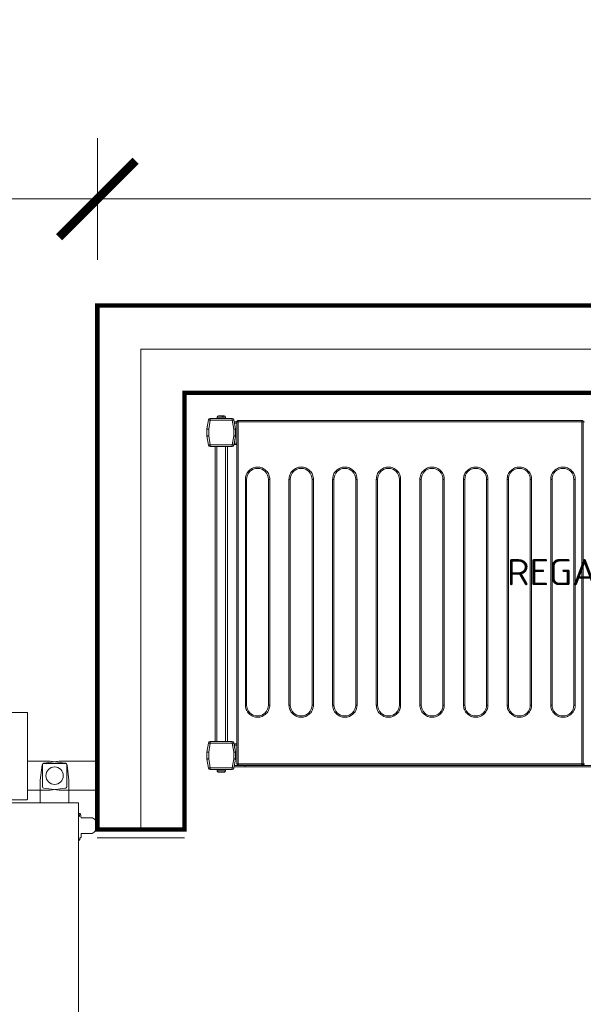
# Model space of a CAD drawing. Header units: millimetres. Extents: x -13532 to 2392, y -5241 to 5322.
# Tile 179 of 256: x -11386 to -11322, y 2353 to 2466. Entities that reach past the tile are written whole.
import ezdxf

# ---------------------------------------------------------------- set-up
doc = ezdxf.new("R2010")
doc.units = ezdxf.units.MM
doc.linetypes.add('DASHED', pattern=[19.05, 12.7, -6.35])
doc.layers.get('0').update_dxf_attribs({"lineweight": 9, "true_color": 0x939393})
doc.layers.get('Defpoints').update_dxf_attribs({"true_color": 0xdae6d4})
for name, color, linetype, lineweight, true_color in [('a___wymiary', 7, 'Continuous', 5, 0x666666), ('batting - AGP1', 7, 'Continuous', 5, 0xadadad), ('drzwi - AGP1', 7, 'Continuous', 13, 0x7f7f7f), ('Komory', 7, 'Continuous', 9, 0xcfcfcf), ('Meble - AGP1', 7, 'Continuous', 15, 0x999999), ('Regały', 7, 'Continuous', 9, 0xcfcfcf), ('WYMIARY - AGP1', 7, 'Continuous', 5, 0x716d5a)]:
    doc.layers.add(name, color=color, linetype=linetype, lineweight=lineweight, true_color=true_color)
doc.styles.add('ARIAL NARROW', font='ARIALN.TTF', dxfattribs={"width": 0.9})
doc.styles.add('RomanS', font='simplex.shx')
doc.linetypes.add('BATTING', pattern='A,0.0001,-0.1,[134,ltypeshp.shx,S=0.1,R=0,X=-0.1,Y=0],-0.2,[134,ltypeshp.shx,S=0.1,R=180,X=0.1,Y=0],-0.1', length=0.4001)
doc.dimstyles.new('wymiary agp1', dxfattribs={"dimtxt": 15, "dimasz": 5, "dimexe": 5, "dimexo": 5, "dimgap": 1.8, "dimtad": 1, "dimdec": 3, "dimrnd": 0.5, "dimdsep": 46, "dimtxsty": 'ARIAL NARROW', "dimblk": 'znacznik', "dimcen": 1.5, "dimse1": 1, "dimse2": 1, "dimclrd": 256, "dimclre": 256, "dimazin": 0, "dimtfac": 1, "dimtdec": 3, "dimtmove": 1, "dimatfit": 3, "dimldrblk": 'znacznik', "dimfxl": 1000, "dimfxlon": 1, "dimlwd": -1, "dimarcsym": 0})

# ---------------------------------------------------------------- blocks, each defined once
blk = doc.blocks.new('*U385')
at = {"const_width": 0.5}
blk.add_lwpolyline([(140, 190), (140, 200), (200, 200), (200, 0), (0, 0), (0, 200), (60, 200), (60, 190), (10, 190), (10, 10), (190, 10), (190, 190)], close=True, dxfattribs=at)
at = {"layer": 'batting - AGP1', "linetype": 'BATTING', "ltscale": 11}
blk.add_lwpolyline([(60, 195), (5, 195), (5, 5), (195, 5), (195, 195), (140, 195)], dxfattribs=at)
blk = doc.blocks.new('*U386')
at = {"layer": 'drzwi - AGP1', "color": 254, "linetype": 'DASHED', "true_color": 0xe5e5e5, "transparency": 33554684}
blk.add_lwpolyline([(84.43, 13, -0.414214), (84.35, 13.08), (84.35, 100.92, -0.414214), (84.43, 101), (94.27, 101, -0.414814), (94.35, 100.93), (94.35, 13.09, -0.414814), (94.27, 13), (84.43, 13)], format="xyb", dxfattribs=at)
at = {"layer": 'drzwi - AGP1', "transparency": 33554684}
for points in [[(84, 7.23, -0.414214), (83.92, 7.15), (-3.92, 7.15, -0.414214), (-4, 7.23), (-4, 17.07, -0.414814), (-3.93, 17.15), (83.91, 17.15, -0.414814), (84, 17.07), (84, 7.23)], [(79.99, 6.95), (79.99, 7), (79.89, 7, -0.175422), (79.7, 7.07, -0.244753), (79.69, 7.09), (79.69, 7.12, -0.414214), (79.72, 7.15), (82.47, 7.15, -0.414214), (82.49, 7.12), (82.49, 7.09, -0.200685), (82.48, 7.07), (82.43, 7.03), (82.75, 7.1), (82.76, 7.05, -0.414214), (82.68, 6.93), (82.29, 6.85), (82.29, 5.57, -0.649069), (80.49, 5.6), (80.49, 6.85), (80.09, 6.85, -0.414214), (79.99, 6.95)]]:
    blk.add_lwpolyline(points, format="xyb", dxfattribs=at)
at = {"layer": 'drzwi - AGP1', "linetype": 'DASHED', "transparency": 33554684}
blk.add_lwpolyline([(85.45, 13), (85.45, 10.42), (85.66, 8.68, 0.379651), (85.86, 8.5), (88.34, 8.5, 0.379651), (88.54, 8.68), (88.75, 10.42), (88.75, 13)], format="xyb", close=True, dxfattribs=at)
at = {"layer": 'drzwi - AGP1', "transparency": 33554684}
for points in [[(84, 8.25), (86.58, 8.25), (88.32, 8.46, 0.379651), (88.5, 8.66), (88.5, 11.14, 0.379651), (88.32, 11.34), (86.58, 11.55), (84, 11.55)], [(88.75, 5), (88.75, 9.38), (88.54, 11.12, 0.379651), (88.34, 11.3), (85.86, 11.3, 0.379651), (85.66, 11.12), (85.45, 9.38), (85.45, 5)]]:
    blk.add_lwpolyline(points, format="xyb", close=True, dxfattribs=at)
blk.add_lwpolyline([(80, 5), (80, -5)], dxfattribs=at)
blk.add_circle((87.1, 9.9), 1, dxfattribs=at)
at = {"layer": 'drzwi - AGP1', "color": 254, "linetype": 'DASHED', "true_color": 0xe5e5e5, "transparency": 33554684}
blk.add_arc((87.1, 9.9), 91.13, 88.5842, 181.707, dxfattribs=at)
blk = doc.blocks.new('*U387')
at = {"layer": 'Meble - AGP1', "lineweight": 15}
for p, q in [((1.73, 0), (1.82, 0)), ((0.18, -0.47), (0, -1.51)), ((0.18, -0.47), (0, -1.5)), ((0.38, -0.51), (0.2, -1.53)), ((2.9, -0.3), (0.38, -0.3)), ((0.38, -0.31), (0.38, -0.51)), ((2.9, -0.31), (0.38, -0.31)), ((2.9, -0.51), (0.38, -0.51)), ((1.17, -0.15), (1.17, -0.3)), ((2.12, -0.15), (1.17, -0.15)), ((1.88, -0.12), (1.76, -0.12)), ((2.12, -0.3), (2.12, -0.15)), ((2.9, -0.51), (2.9, -0.31)), ((3.08, -1.53), (2.9, -0.51)), ((3.28, -1.51), (3.1, -0.47)), ((3.28, -1.5), (3.1, -0.47)), ((3.43, -0.68), (3.14, -0.68)), ((3.43, -0.82), (3.16, -0.82)), ((3.43, -0.67), (3.43, -39.87)), ((3.58, -0.67), (3.43, -0.67)), ((3.58, -0.52), (3.58, -0.52)), ((42.98, -0.52), (3.58, -0.52)), ((3.58, -0.52), (3.58, -0.67)), ((42.98, -0.67), (3.58, -0.67)), ((3.58, -0.67), (3.58, -39.87)), ((42.98, -0.52), (42.98, -0.52)), ((42.98, -0.67), (42.98, -0.52)), ((43.13, -0.67), (42.98, -0.67)), ((42.98, -39.87), (42.98, -0.67)), ((43.13, -39.87), (43.13, -0.67)), ((43.28, -0.67), (43.13, -0.67)), ((0, -1.5), (0, -2.3)), ((0, -1.51), (0, -2.29)), ((0.2, -1.53), (0.2, -2.29)), ((3.08, -2.29), (3.08, -1.53)), ((3.28, -1.51), (3.28, -1.5)), ((3.28, -2.29), (3.28, -1.51)), ((0, -2.29), (0.2, -2.29)), ((0, -2.3), (0, -2.3)), ((0, -2.33), (0.18, -3.34)), ((0.2, -2.29), (0.38, -3.31)), ((0.38, -3.31), (2.9, -3.31)), ((0.38, -3.31), (0.38, -3.51)), ((2.9, -3.31), (3.08, -2.29)), ((2.9, -3.51), (2.9, -3.31)), ((3.08, -2.29), (3.28, -2.29)), ((3.1, -3.34), (3.28, -2.33)), ((3.43, -3.28), (3.12, -3.28)), ((3.28, -2.38), (3.15, -3.12)), ((3.43, -3.12), (3.15, -3.12)), ((3.28, -2.3), (3.28, -2.29)), ((3.28, -2.3), (3.28, -2.38)), ((3.28, -2.3), (3.28, -2.3)), ((0.38, -3.51), (2.9, -3.51)), ((0.94, -3.51), (0.94, -37.3)), ((1.14, -3.51), (1.14, -37.3)), ((2.14, -3.51), (2.14, -37.3)), ((2.34, -3.51), (2.34, -37.3)), ((4.4, -33.12), (4.4, -7.27)), ((4.4, -7.27), (4.55, -7.27)), ((4.55, -33.12), (4.55, -7.27)), ((7.05, -7.27), (7.05, -33.12)), ((7.05, -7.27), (7.2, -7.27)), ((7.2, -7.27), (7.2, -33.12)), ((9.4, -33.12), (9.4, -7.27)), ((9.4, -7.27), (9.55, -7.27)), ((9.55, -33.12), (9.55, -7.27)), ((12.05, -7.27), (12.05, -33.12)), ((12.05, -7.27), (12.2, -7.27)), ((12.2, -7.27), (12.2, -33.12)), ((14.4, -33.12), (14.4, -7.27)), ((14.4, -7.27), (14.55, -7.27)), ((14.55, -33.12), (14.55, -7.27)), ((17.05, -7.27), (17.05, -33.12)), ((17.05, -7.27), (17.2, -7.27)), ((17.2, -7.27), (17.2, -33.12)), ((19.4, -33.12), (19.4, -7.27)), ((19.4, -7.27), (19.55, -7.27)), ((19.55, -33.12), (19.55, -7.27)), ((22.05, -7.27), (22.05, -33.12)), ((22.05, -7.27), (22.2, -7.27)), ((22.2, -7.27), (22.2, -33.12)), ((24.4, -33.12), (24.4, -7.27)), ((24.4, -7.27), (24.55, -7.27)), ((24.55, -33.12), (24.55, -7.27)), ((27.05, -7.27), (27.05, -33.12)), ((27.05, -7.27), (27.2, -7.27)), ((27.2, -7.27), (27.2, -33.12)), ((29.4, -33.12), (29.4, -7.27)), ((29.4, -7.27), (29.55, -7.27)), ((29.55, -33.12), (29.55, -7.27)), ((32.05, -7.27), (32.05, -33.12)), ((32.05, -7.27), (32.2, -7.27)), ((32.2, -7.27), (32.2, -33.12)), ((34.4, -33.12), (34.4, -7.27)), ((34.4, -7.27), (34.55, -7.27)), ((34.55, -33.12), (34.55, -7.27)), ((37.05, -7.27), (37.05, -33.12)), ((37.05, -7.27), (37.2, -7.27)), ((37.2, -7.27), (37.2, -33.12)), ((39.4, -33.12), (39.4, -7.27)), ((39.4, -7.27), (39.55, -7.27)), ((39.55, -33.12), (39.55, -7.27)), ((42.05, -7.27), (42.05, -33.12)), ((42.05, -7.27), (42.2, -7.27)), ((42.2, -7.27), (42.2, -33.12)), ((4.4, -33.12), (4.55, -33.12)), ((7.2, -33.12), (7.05, -33.12)), ((9.4, -33.12), (9.55, -33.12)), ((12.2, -33.12), (12.05, -33.12)), ((14.4, -33.12), (14.55, -33.12)), ((17.2, -33.12), (17.05, -33.12)), ((19.4, -33.12), (19.55, -33.12)), ((22.2, -33.12), (22.05, -33.12)), ((24.4, -33.12), (24.55, -33.12)), ((27.2, -33.12), (27.05, -33.12)), ((29.4, -33.12), (29.55, -33.12)), ((32.2, -33.12), (32.05, -33.12)), ((34.4, -33.12), (34.55, -33.12)), ((37.2, -33.12), (37.05, -33.12)), ((39.4, -33.12), (39.55, -33.12)), ((42.2, -33.12), (42.05, -33.12)), ((0.18, -37.47), (0, -38.5)), ((0, -38.5), (0.18, -37.47)), ((0.38, -37.5), (0.2, -38.52)), ((0.38, -37.3), (0.38, -37.5)), ((2.9, -37.3), (0.38, -37.3)), ((2.9, -37.5), (0.38, -37.5)), ((2.9, -37.5), (2.9, -37.3)), ((3.08, -38.52), (2.9, -37.5)), ((3.28, -38.5), (3.1, -37.47)), ((3.43, -37.58), (3.12, -37.58)), ((3.15, -37.73), (3.28, -38.48)), ((3.43, -37.73), (3.15, -37.73)), ((0, -38.5), (0, -39.28)), ((0, -39.3), (0, -38.5)), ((0, -39.28), (0.2, -39.28)), ((0.18, -40.33), (0, -39.3)), ((0, -39.32), (0.18, -40.33)), ((0.2, -38.52), (0.2, -39.28)), ((0.2, -39.28), (0.38, -40.3)), ((2.9, -40.3), (3.08, -39.28)), ((3.08, -39.28), (3.08, -38.52)), ((3.08, -39.28), (3.28, -39.28)), ((3.1, -40.33), (3.28, -39.32)), ((3.28, -38.48), (3.28, -38.5)), ((3.28, -39.28), (3.28, -38.5)), ((3.28, -39.28), (3.28, -39.3)), ((3.28, -39.3), (3.28, -39.32)), ((0.38, -40.3), (2.9, -40.3)), ((0.38, -40.3), (0.38, -40.5)), ((0.38, -40.5), (2.9, -40.5)), ((1.17, -40.5), (1.17, -40.65)), ((2.12, -40.65), (2.12, -40.5)), ((2.9, -40.5), (2.9, -40.3)), ((4.38, -40.18), (3.13, -40.18)), ((4.38, -40.03), (3.16, -40.03)), ((3.43, -39.87), (3.58, -39.87)), ((3.58, -39.87), (42.98, -39.87)), ((3.58, -39.97), (3.58, -39.87)), ((3.58, -40.02), (3.58, -39.97)), ((3.58, -40.02), (42.98, -40.02)), ((4.38, -40.02), (4.38, -40.03)), ((131.28, -40.03), (4.38, -40.03)), ((4.38, -40.03), (4.38, -40.18)), ((131.28, -40.18), (4.38, -40.18)), ((42.98, -39.87), (42.98, -39.97)), ((42.98, -39.87), (43.13, -39.87)), ((42.98, -39.97), (42.98, -40.02)), ((43.13, -39.87), (43.28, -39.87)), ((1.17, -40.65), (2.12, -40.65)), ((1.17, -40.68), (1.17, -40.68)), ((2.11, -40.68), (2.11, -40.68))]:
    blk.add_line(p, q, dxfattribs=at)
at = {"layer": 'Meble - AGP1', "lineweight": 15, "flags": 128}
for points in [[(0.38, -0.51), (0.34, -0.5), (0.3, -0.5), (0.27, -0.49), (0.24, -0.48), (0.22, -0.48), (0.2, -0.48), (0.19, -0.47), (0.18, -0.47)], [(3.1, -0.47), (3.1, -0.47), (3.09, -0.48), (3.07, -0.48), (3.04, -0.48), (3.01, -0.49), (2.98, -0.5), (2.94, -0.5), (2.9, -0.51)], [(0, -1.51), (0, -1.51), (0.01, -1.51), (0.03, -1.51), (0.05, -1.51), (0.07, -1.52), (0.1, -1.52), (0.13, -1.52), (0.17, -1.52), (0.2, -1.53)], [(3.08, -1.53), (3.12, -1.52), (3.16, -1.52), (3.19, -1.52), (3.22, -1.51), (3.25, -1.51), (3.27, -1.51), (3.28, -1.51), (3.28, -1.51)], [(0.2, -2.29), (0.16, -2.3), (0.12, -2.3), (0.09, -2.31), (0.06, -2.32), (0.04, -2.32), (0.02, -2.32), (0.01, -2.33), (0, -2.33)], [(0.18, -3.34), (0.19, -3.34), (0.2, -3.34), (0.22, -3.34), (0.24, -3.33), (0.27, -3.33), (0.3, -3.32), (0.34, -3.32), (0.38, -3.31)], [(2.9, -3.31), (2.94, -3.32), (2.98, -3.32), (3.01, -3.33), (3.04, -3.33), (3.07, -3.34), (3.09, -3.34), (3.1, -3.34), (3.1, -3.34)], [(3.28, -2.33), (3.28, -2.33), (3.27, -2.32), (3.25, -2.32), (3.22, -2.32), (3.19, -2.31), (3.16, -2.3), (3.12, -2.3), (3.08, -2.29)], [(3.15, -3.12), (3.15, -3.15), (3.14, -3.18), (3.14, -3.2), (3.13, -3.22), (3.13, -3.24), (3.13, -3.25), (3.13, -3.27), (3.12, -3.27), (3.12, -3.28)], [(0.38, -37.5), (0.34, -37.49), (0.3, -37.49), (0.27, -37.48), (0.24, -37.48), (0.22, -37.47), (0.2, -37.47), (0.19, -37.47), (0.18, -37.47)], [(3.1, -37.47), (3.1, -37.47), (3.09, -37.47), (3.07, -37.47), (3.04, -37.48), (3.01, -37.48), (2.98, -37.49), (2.94, -37.49), (2.9, -37.5)], [(3.12, -37.58), (3.13, -37.58), (3.13, -37.59), (3.13, -37.6), (3.13, -37.62), (3.14, -37.64), (3.14, -37.67), (3.15, -37.7), (3.15, -37.73)], [(0, -38.5), (0, -38.5), (0.02, -38.5), (0.03, -38.5), (0.06, -38.51), (0.09, -38.51), (0.12, -38.51), (0.16, -38.51), (0.2, -38.52)], [(0.2, -39.28), (0.16, -39.29), (0.12, -39.3), (0.09, -39.3), (0.06, -39.31), (0.04, -39.31), (0.02, -39.31), (0.01, -39.32), (0, -39.32)], [(3.08, -38.52), (3.12, -38.51), (3.15, -38.51), (3.18, -38.51), (3.21, -38.51), (3.24, -38.5), (3.26, -38.5), (3.27, -38.5), (3.28, -38.5), (3.28, -38.5)], [(3.28, -39.32), (3.28, -39.32), (3.27, -39.31), (3.25, -39.31), (3.22, -39.31), (3.19, -39.3), (3.16, -39.3), (3.12, -39.29), (3.08, -39.28)], [(0.18, -40.33), (0.19, -40.33), (0.2, -40.33), (0.22, -40.33), (0.24, -40.32), (0.27, -40.32), (0.3, -40.31), (0.34, -40.31), (0.38, -40.3)], [(2.9, -40.3), (2.94, -40.31), (2.98, -40.31), (3.01, -40.32), (3.04, -40.32), (3.07, -40.33), (3.09, -40.33), (3.1, -40.33), (3.1, -40.33)]]:
    blk.add_lwpolyline(points, dxfattribs=at)
at = {"layer": 'Meble - AGP1', "lineweight": 15}
for centre, radius, start, end in [((0.38, -0.5), 0.2, 90, 170), ((0.38, -0.51), 0.2, 90, 170), ((1.32, -0.15), 0.15, 90, 180), ((1.97, -0.15), 0.15, 0, 90), ((2.9, -0.5), 0.2, 10, 90), ((2.9, -0.51), 0.2, 10, 90), ((0.2, -2.29), 0.2, 180, 190), ((0.38, -3.31), 0.2, 190, 270), ((2.9, -3.31), 0.2, 270, 350), ((3.08, -2.29), 0.2, 350, 0), ((5.8, -7.27), 1.25, 0, 180), ((10.8, -7.27), 1.25, 0, 180), ((15.8, -7.27), 1.25, 0, 180), ((20.8, -7.27), 1.25, 0, 180), ((25.8, -7.27), 1.25, 0, 180), ((30.8, -7.27), 1.25, 0, 180), ((35.8, -7.27), 1.25, 0, 180), ((40.8, -7.27), 1.25, 0, 180), ((5.8, -33.12), 1.25, 180, 0), ((10.8, -33.12), 1.25, 180, 0), ((15.8, -33.12), 1.25, 180, 0), ((20.8, -33.12), 1.25, 180, 0), ((25.8, -33.12), 1.25, 180, 0), ((30.8, -33.12), 1.25, 180, 0), ((35.8, -33.12), 1.25, 180, 0), ((40.8, -33.12), 1.25, 180, 0), ((0.38, -37.5), 0.2, 90, 170), ((0.38, -37.5), 0.2, 90, 170), ((2.9, -37.5), 0.2, 10, 90), ((0.2, -39.28), 0.2, 180, 190), ((3.08, -39.28), 0.2, 350, 0), ((0.38, -40.3), 0.2, 190, 270), ((0.38, -40.3), 0.2, 190, 270), ((2.9, -40.3), 0.2, 270, 350), ((3.58, -39.87), 0.15, 180, 270), ((42.98, -39.87), 0.15, 270, 0), ((43.28, -39.87), 0.15, 180, 270), ((1.32, -40.65), 0.15, 180, 191.537), ((1.97, -40.65), 0.15, 348.463, 0)]:
    blk.add_arc(centre, radius, start, end, dxfattribs=at)
for points, knots in [([(1.71, 0), (1.67, 0), (1.6, 0), (1.49, 0), (1.39, 0), (1.34, 0), (1.31, 0), (1.32, 0), (1.32, 0)], [0, 0, 0, 0, 0.188945, 0.389816, 0.590684, 0.779625, 0.968579, 1, 1, 1, 1]), ([(1.76, -0.12), (1.76, -0.1), (1.76, -0.07), (1.75, -0.03), (1.73, -0.01), (1.72, 0), (1.71, 0)], [0, 0, 0, 0, 0.243636, 0.487267, 0.73198, 1, 1, 1, 1]), ([(1.92, 0), (1.91, 0), (1.89, 0), (1.85, 0), (1.82, 0)], [0, 0, 0, 0, 0.31192, 1, 1, 1, 1]), ([(1.82, 0), (1.83, 0), (1.84, -0.01), (1.86, -0.03), (1.87, -0.07), (1.87, -0.1), (1.88, -0.12)], [0, 0, 0, 0, 0.250222, 0.500532, 0.748158, 1, 1, 1, 1]), ([(3.58, -0.52), (3.57, -0.52), (3.55, -0.52), (3.52, -0.53), (3.5, -0.55), (3.47, -0.57), (3.44, -0.61), (3.44, -0.65), (3.43, -0.67)], [0, 0, 0, 0, 0.130769, 0.260026, 0.387968, 0.514575, 0.761736, 1, 1, 1, 1]), ([(43.13, -0.67), (43.13, -0.65), (43.13, -0.61), (43.1, -0.57), (43.07, -0.55), (43.04, -0.53), (43.01, -0.52), (42.99, -0.52), (42.98, -0.52)], [0, 0, 0, 0, 0.238262, 0.485424, 0.612031, 0.739977, 0.869231, 1, 1, 1, 1]), ([(4.4, -7.27), (4.41, -7.18), (4.42, -7), (4.49, -6.74), (4.62, -6.49), (4.81, -6.27), (5.03, -6.09), (5.28, -5.96), (5.54, -5.88), (5.8, -5.86), (6.06, -5.88), (6.33, -5.96), (6.58, -6.09), (6.8, -6.27), (6.98, -6.49), (7.11, -6.74), (7.19, -7), (7.2, -7.18), (7.2, -7.27)], [0, 0, 0, 0, 0.058258, 0.120006, 0.18432, 0.25, 0.31568, 0.379994, 0.441742, 0.5, 0.558258, 0.620006, 0.68432, 0.75, 0.81568, 0.879994, 0.941742, 1, 1, 1, 1]), ([(9.4, -7.27), (9.41, -7.18), (9.42, -7), (9.49, -6.74), (9.62, -6.49), (9.81, -6.27), (10.03, -6.09), (10.28, -5.96), (10.54, -5.88), (10.8, -5.86), (11.06, -5.88), (11.33, -5.96), (11.58, -6.09), (11.8, -6.27), (11.98, -6.49), (12.11, -6.74), (12.19, -7), (12.2, -7.18), (12.2, -7.27)], [0, 0, 0, 0, 0.058258, 0.120006, 0.18432, 0.25, 0.31568, 0.379994, 0.441742, 0.5, 0.558258, 0.620006, 0.68432, 0.75, 0.81568, 0.879994, 0.941742, 1, 1, 1, 1]), ([(14.4, -7.27), (14.41, -7.18), (14.42, -7), (14.49, -6.74), (14.62, -6.49), (14.81, -6.27), (15.03, -6.09), (15.28, -5.96), (15.54, -5.88), (15.8, -5.86), (16.06, -5.88), (16.33, -5.96), (16.58, -6.09), (16.8, -6.27), (16.98, -6.49), (17.11, -6.74), (17.19, -7), (17.2, -7.18), (17.2, -7.27)], [0, 0, 0, 0, 0.058258, 0.120006, 0.18432, 0.25, 0.31568, 0.379994, 0.441742, 0.5, 0.558258, 0.620006, 0.68432, 0.75, 0.81568, 0.879994, 0.941742, 1, 1, 1, 1]), ([(19.4, -7.27), (19.41, -7.18), (19.42, -7), (19.49, -6.74), (19.62, -6.49), (19.81, -6.27), (20.03, -6.09), (20.28, -5.96), (20.54, -5.88), (20.8, -5.86), (21.06, -5.88), (21.33, -5.96), (21.58, -6.09), (21.8, -6.27), (21.98, -6.49), (22.11, -6.74), (22.19, -7), (22.2, -7.18), (22.2, -7.27)], [0, 0, 0, 0, 0.058258, 0.120006, 0.18432, 0.25, 0.31568, 0.379994, 0.441742, 0.5, 0.558258, 0.620006, 0.68432, 0.75, 0.81568, 0.879994, 0.941742, 1, 1, 1, 1]), ([(24.4, -7.27), (24.41, -7.18), (24.42, -7), (24.49, -6.74), (24.62, -6.49), (24.81, -6.27), (25.03, -6.09), (25.28, -5.96), (25.54, -5.88), (25.8, -5.86), (26.06, -5.88), (26.33, -5.96), (26.58, -6.09), (26.8, -6.27), (26.98, -6.49), (27.11, -6.74), (27.19, -7), (27.2, -7.18), (27.2, -7.27)], [0, 0, 0, 0, 0.058258, 0.120006, 0.18432, 0.25, 0.31568, 0.379994, 0.441742, 0.5, 0.558258, 0.620006, 0.68432, 0.75, 0.81568, 0.879994, 0.941742, 1, 1, 1, 1]), ([(29.4, -7.27), (29.41, -7.18), (29.42, -7), (29.49, -6.74), (29.62, -6.49), (29.81, -6.27), (30.03, -6.09), (30.28, -5.96), (30.54, -5.88), (30.8, -5.86), (31.06, -5.88), (31.33, -5.96), (31.58, -6.09), (31.8, -6.27), (31.98, -6.49), (32.11, -6.74), (32.19, -7), (32.2, -7.18), (32.2, -7.27)], [0, 0, 0, 0, 0.058258, 0.120006, 0.18432, 0.25, 0.31568, 0.379994, 0.441742, 0.5, 0.558258, 0.620006, 0.68432, 0.75, 0.81568, 0.879994, 0.941742, 1, 1, 1, 1]), ([(34.4, -7.27), (34.41, -7.18), (34.42, -7), (34.49, -6.74), (34.62, -6.49), (34.81, -6.27), (35.03, -6.09), (35.28, -5.96), (35.54, -5.88), (35.8, -5.86), (36.06, -5.88), (36.33, -5.96), (36.58, -6.09), (36.8, -6.27), (36.98, -6.49), (37.11, -6.74), (37.19, -7), (37.2, -7.18), (37.2, -7.27)], [0, 0, 0, 0, 0.058258, 0.120006, 0.18432, 0.25, 0.31568, 0.379994, 0.441742, 0.5, 0.558258, 0.620006, 0.68432, 0.75, 0.81568, 0.879994, 0.941742, 1, 1, 1, 1]), ([(39.4, -7.27), (39.41, -7.18), (39.42, -7), (39.49, -6.74), (39.62, -6.49), (39.81, -6.27), (40.03, -6.09), (40.28, -5.96), (40.54, -5.88), (40.8, -5.86), (41.06, -5.88), (41.33, -5.96), (41.58, -6.09), (41.8, -6.27), (41.98, -6.49), (42.11, -6.74), (42.19, -7), (42.2, -7.18), (42.2, -7.27)], [0, 0, 0, 0, 0.058258, 0.120006, 0.18432, 0.25, 0.31568, 0.379994, 0.441742, 0.5, 0.558258, 0.620005, 0.68432, 0.75, 0.81568, 0.879994, 0.941742, 1, 1, 1, 1]), ([(7.2, -33.12), (7.2, -33.2), (7.19, -33.38), (7.11, -33.64), (6.98, -33.89), (6.8, -34.11), (6.58, -34.29), (6.33, -34.42), (6.06, -34.5), (5.8, -34.52), (5.54, -34.5), (5.28, -34.42), (5.03, -34.29), (4.81, -34.11), (4.62, -33.89), (4.49, -33.64), (4.42, -33.38), (4.41, -33.2), (4.4, -33.12)], [0, 0, 0, 0, 0.058258, 0.120006, 0.18432, 0.25, 0.31568, 0.379994, 0.441742, 0.5, 0.558258, 0.620006, 0.68432, 0.75, 0.81568, 0.879994, 0.941742, 1, 1, 1, 1]), ([(12.2, -33.12), (12.2, -33.2), (12.19, -33.38), (12.11, -33.64), (11.98, -33.89), (11.8, -34.11), (11.58, -34.29), (11.33, -34.42), (11.06, -34.5), (10.8, -34.52), (10.54, -34.5), (10.28, -34.42), (10.03, -34.29), (9.81, -34.11), (9.62, -33.89), (9.49, -33.64), (9.42, -33.38), (9.41, -33.2), (9.4, -33.12)], [0, 0, 0, 0, 0.058258, 0.120006, 0.18432, 0.25, 0.31568, 0.379994, 0.441742, 0.5, 0.558258, 0.620006, 0.68432, 0.75, 0.81568, 0.879994, 0.941742, 1, 1, 1, 1]), ([(17.2, -33.12), (17.2, -33.2), (17.19, -33.38), (17.11, -33.64), (16.98, -33.89), (16.8, -34.11), (16.58, -34.29), (16.33, -34.42), (16.06, -34.5), (15.8, -34.52), (15.54, -34.5), (15.28, -34.42), (15.03, -34.29), (14.81, -34.11), (14.62, -33.89), (14.49, -33.64), (14.42, -33.38), (14.41, -33.2), (14.4, -33.12)], [0, 0, 0, 0, 0.058258, 0.120006, 0.18432, 0.25, 0.31568, 0.379994, 0.441742, 0.5, 0.558258, 0.620006, 0.68432, 0.75, 0.81568, 0.879994, 0.941742, 1, 1, 1, 1]), ([(22.2, -33.12), (22.2, -33.2), (22.19, -33.38), (22.11, -33.64), (21.98, -33.89), (21.8, -34.11), (21.58, -34.29), (21.33, -34.42), (21.06, -34.5), (20.8, -34.52), (20.54, -34.5), (20.28, -34.42), (20.03, -34.29), (19.81, -34.11), (19.62, -33.89), (19.49, -33.64), (19.42, -33.38), (19.41, -33.2), (19.4, -33.12)], [0, 0, 0, 0, 0.058258, 0.120006, 0.18432, 0.25, 0.31568, 0.379994, 0.441742, 0.5, 0.558258, 0.620006, 0.684321, 0.75, 0.81568, 0.879994, 0.941742, 1, 1, 1, 1]), ([(27.2, -33.12), (27.2, -33.2), (27.19, -33.38), (27.11, -33.64), (26.98, -33.89), (26.8, -34.11), (26.58, -34.29), (26.33, -34.42), (26.06, -34.5), (25.8, -34.52), (25.54, -34.5), (25.28, -34.42), (25.03, -34.29), (24.81, -34.11), (24.62, -33.89), (24.49, -33.64), (24.42, -33.38), (24.41, -33.2), (24.4, -33.12)], [0, 0, 0, 0, 0.058258, 0.120005, 0.18432, 0.25, 0.31568, 0.379994, 0.441742, 0.5, 0.558258, 0.620006, 0.684321, 0.75, 0.81568, 0.879994, 0.941742, 1, 1, 1, 1]), ([(32.2, -33.12), (32.2, -33.2), (32.19, -33.38), (32.11, -33.64), (31.98, -33.89), (31.8, -34.11), (31.58, -34.29), (31.33, -34.42), (31.06, -34.5), (30.8, -34.52), (30.54, -34.5), (30.28, -34.42), (30.03, -34.29), (29.81, -34.11), (29.62, -33.89), (29.49, -33.64), (29.42, -33.38), (29.41, -33.2), (29.4, -33.12)], [0, 0, 0, 0, 0.058258, 0.1200055, 0.1843203, 0.2500001, 0.3156796, 0.3799944, 0.441742, 0.5000001, 0.5582579, 0.6200055, 0.6843203, 0.7499998, 0.8156796, 0.8799944, 0.941742, 1, 1, 1, 1]), ([(37.2, -33.12), (37.2, -33.2), (37.19, -33.38), (37.11, -33.64), (36.98, -33.89), (36.8, -34.11), (36.58, -34.29), (36.33, -34.42), (36.06, -34.5), (35.8, -34.52), (35.54, -34.5), (35.28, -34.42), (35.03, -34.29), (34.81, -34.11), (34.62, -33.89), (34.49, -33.64), (34.42, -33.38), (34.41, -33.2), (34.4, -33.12)], [0, 0, 0, 0, 0.058258, 0.1200055, 0.1843201, 0.2499999, 0.3156797, 0.3799945, 0.4417421, 0.4999999, 0.558258, 0.6200056, 0.6843204, 0.7499999, 0.8156796, 0.8799944, 0.941742, 1, 1, 1, 1]), ([(42.2, -33.12), (42.2, -33.2), (42.19, -33.38), (42.11, -33.64), (41.98, -33.89), (41.8, -34.11), (41.58, -34.29), (41.33, -34.42), (41.06, -34.5), (40.8, -34.52), (40.54, -34.5), (40.28, -34.42), (40.03, -34.29), (39.81, -34.11), (39.62, -33.89), (39.49, -33.64), (39.42, -33.38), (39.41, -33.2), (39.4, -33.12)], [0, 0, 0, 0, 0.058258, 0.120005, 0.18432, 0.25, 0.315679, 0.379995, 0.441742, 0.5, 0.558258, 0.620006, 0.68432, 0.75, 0.81568, 0.879994, 0.941742, 1, 1, 1, 1]), ([(1.17, -40.68), (1.18, -40.7), (1.19, -40.73), (1.22, -40.77), (1.27, -40.79), (1.3, -40.8), (1.32, -40.8)], [0, 0, 0, 0, 0.243643, 0.487245, 0.731956, 1, 1, 1, 1]), ([(1.32, -40.8), (1.33, -40.8), (1.35, -40.8), (1.43, -40.8), (1.53, -40.8), (1.64, -40.8), (1.75, -40.8), (1.85, -40.8), (1.93, -40.8), (1.95, -40.8), (1.96, -40.8)], [0, 0, 0, 0, 0.121175, 0.250001, 0.378823, 0.5, 0.621177, 0.749999, 0.878825, 1, 1, 1, 1]), ([(1.96, -40.8), (1.98, -40.8), (2.01, -40.79), (2.06, -40.77), (2.09, -40.73), (2.1, -40.7), (2.11, -40.68)], [0, 0, 0, 0, 0.250219, 0.500551, 0.74815, 1, 1, 1, 1])]:
    blk.add_open_spline(points, degree=3, knots=knots, dxfattribs=at)
at = {"layer": 'Meble - AGP1', "insert": (67.85, -20.4), "char_height": 3, "width": 135.7, "attachment_point": 5, "style": 'RomanS'}
blk.add_mtext('REGAŁ CHŁODNICZY MAGAZYNOWY\\P1357x408mm', dxfattribs=at)
blk = doc.blocks.new('znacznik')
at = {"layer": 'a___wymiary'}
for p, q in [((0, 1.394), (0, -1.394)), ((1.394, 0), (-1.394, 0))]:
    blk.add_line(p, q, dxfattribs=at)
at = {"layer": 'a___wymiary', "const_width": 0.2}
blk.add_lwpolyline([(0.876, 0.876), (-0.876, -0.876)], dxfattribs=at)
blk = doc.blocks.new('*D524')
at = {"layer": 'Defpoints', "color": 0}
for p in [(-11175.23, 2445.06), (-11377.23, 2414), (-11175.23, 2414)]:
    blk.add_point(p, dxfattribs=at)
at = {"layer": 'WYMIARY - AGP1'}
blk.add_line((-11372.23, 2445.06), (-11180.23, 2445.06), dxfattribs=at)
at = {"layer": 'WYMIARY - AGP1', "xscale": 5, "yscale": 5, "zscale": 5, "rotation": 180}
blk.add_blockref('znacznik', (-11377.23, 2445.06), dxfattribs=at)
at = {"layer": 'WYMIARY - AGP1', "xscale": 5, "yscale": 5, "zscale": 5}
blk.add_blockref('znacznik', (-11175.23, 2445.06), dxfattribs=at)
at = {"layer": 'WYMIARY - AGP1', "color": 18, "true_color": 0x000000, "insert": (-11276.23, 2454.52), "char_height": 15, "attachment_point": 5, "style": 'ARIAL NARROW'}
blk.add_mtext('202', dxfattribs=at)
blk = doc.blocks.new('*D578')
at = {"layer": 'Defpoints', "color": 0}
for p in [(-11417.37, 2432.85), (-11377.23, 2432.85), (-11511.73, 2028.97)]:
    blk.add_point(p, dxfattribs=at)
at = {"layer": 'WYMIARY - AGP1'}
blk.add_line((-11417.37, 2033.97), (-11417.37, 2427.85), dxfattribs=at)
at = {"layer": 'WYMIARY - AGP1', "xscale": 5, "yscale": 5, "zscale": 5}
for p, rotation in [((-11417.37, 2432.85), 90), ((-11417.37, 2028.97), 270)]:
    blk.add_blockref('znacznik', p, dxfattribs=dict(at, rotation=rotation))
at = {"layer": 'WYMIARY - AGP1', "color": 18, "true_color": 0x000000, "insert": (-11426.82, 2207.16), "char_height": 15, "attachment_point": 5, "rotation": 90, "style": 'ARIAL NARROW'}
blk.add_mtext('404', dxfattribs=at)
blk = doc.blocks.new('*D579')
at = {"layer": 'Defpoints', "color": 0}
for p in [(-11417.37, 2582.85), (-11229.03, 2582.85), (-11377.23, 2432.85)]:
    blk.add_point(p, dxfattribs=at)
at = {"layer": 'WYMIARY - AGP1'}
blk.add_line((-11417.37, 2437.85), (-11417.37, 2577.85), dxfattribs=at)
at = {"layer": 'WYMIARY - AGP1', "xscale": 5, "yscale": 5, "zscale": 5}
for p, rotation in [((-11417.37, 2582.85), 90), ((-11417.37, 2432.85), 270)]:
    blk.add_blockref('znacznik', p, dxfattribs=dict(at, rotation=rotation))
at = {"layer": 'WYMIARY - AGP1', "color": 18, "true_color": 0x000000, "insert": (-11426.82, 2499.49), "char_height": 15, "attachment_point": 5, "rotation": 90, "style": 'ARIAL NARROW'}
blk.add_mtext('150', dxfattribs=at)
blk = doc.blocks.new('*D634')
at = {"layer": 'Defpoints', "color": 0}
for p in [(-11377.23, 2445.06), (-11516.1, 2379.14), (-11377.23, 2379.14)]:
    blk.add_point(p, dxfattribs=at)
at = {"layer": 'WYMIARY - AGP1'}
blk.add_line((-11511.1, 2445.06), (-11382.23, 2445.06), dxfattribs=at)
at = {"layer": 'WYMIARY - AGP1', "xscale": 5, "yscale": 5, "zscale": 5, "rotation": 180}
blk.add_blockref('znacznik', (-11516.1, 2445.06), dxfattribs=at)
at = {"layer": 'WYMIARY - AGP1', "xscale": 5, "yscale": 5, "zscale": 5}
blk.add_blockref('znacznik', (-11377.23, 2445.06), dxfattribs=at)
at = {"layer": 'WYMIARY - AGP1', "color": 18, "true_color": 0x000000, "insert": (-11446.67, 2454.52), "char_height": 15, "attachment_point": 5, "style": 'ARIAL NARROW'}
blk.add_mtext('139', dxfattribs=at)

msp = doc.modelspace()

# ---------------------------------------------------------------- block references
at = {"layer": 'Komory', "xscale": -1, "rotation": 89.99999999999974}
msp.add_blockref('*U385', (-11177.2342, 2432.8545), dxfattribs=at)
at = {"layer": 'Komory', "rotation": 89.99999999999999}
msp.add_blockref('*U386', (-11372.2342, 2291.9103), dxfattribs=at)
at = {"layer": 'Regały', "linetype": 'Continuous', "lineweight": 5}
msp.add_blockref('*U387', (-11364.6718, 2420.2195), dxfattribs=at)

# ---------------------------------------------------------------- dimensions: what is measured, and where the dimension line sits
at = {"layer": 'WYMIARY - AGP1'}
for base, p1, p2, picture, middle in [((-11417.366, 2582.8544), (-11377.2342, 2432.8545), (-11229.0323, 2582.8544), '*D579', (-11417.366, 2499.494)), ((-11417.366, 2432.8545), (-11511.7308, 2028.9661), (-11377.2342, 2432.8545), '*D578', (-11417.366, 2207.1593))]:
    dim = msp.add_linear_dim(base=base, p1=p1, p2=p2, angle=90, dimstyle='wymiary agp1', override={"dimclrd": 256, "dimclre": 256}, dxfattribs=at)
    dim.commit()
    dim.dimension.update_dxf_attribs({"geometry": picture, "text_midpoint": middle, "dimtype": 160})
for base, p1, p2, override, picture, middle in [((-11377.2342, 2445.0616), (-11516.1004, 2379.1419), (-11377.2342, 2379.1419), {"dimblk": 'znacznik', "dimclrd": 256, "dimclre": 256}, '*D634', (-11446.6673, 2454.5202)), ((-11175.2342, 2445.0616), (-11377.2342, 2414.0028), (-11175.2342, 2414.0028), {"dimclrd": 256, "dimclre": 256}, '*D524', (-11276.2342, 2454.5202))]:
    dim = msp.add_linear_dim(base=base, p1=p1, p2=p2, dimstyle='wymiary agp1', override=override, dxfattribs=at)
    dim.commit()
    dim.dimension.update_dxf_attribs({"geometry": picture, "text_midpoint": middle})

doc.saveas('drawing.dxf')
